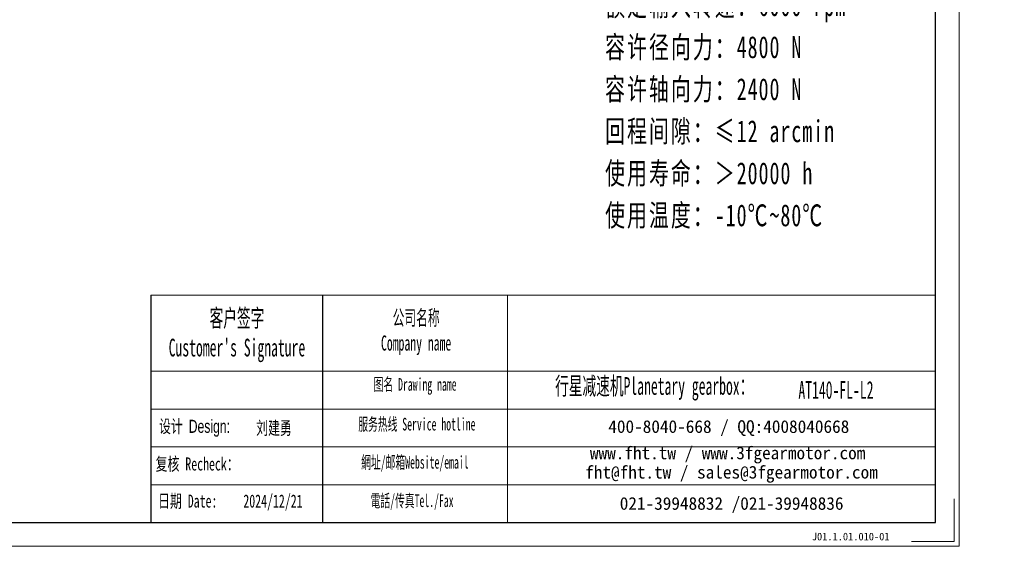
# Model space of a CAD drawing. Header units: millimetres. Extents: x -40 to 968, y -23 to 670.
# Tile 5 of 9: x 483 to 968, y -23 to 236. Entities that reach past the tile are written whole.
import ezdxf

# ---------------------------------------------------------------- set-up
doc = ezdxf.new("R2010")
doc.units = ezdxf.units.MM
doc.layers.add('6文字层', color=3, linetype='Continuous')
doc.layers.add('7标注层', color=4, linetype='Continuous')
for name, color, linetype, lineweight in [('SLD-0', 7, 'Continuous', 18), ('图框_外框线', 7, 'Continuous', 18), ('尺寸线层', 3, 'Continuous', 18)]:
    doc.layers.add(name, color=color, linetype=linetype, lineweight=lineweight)
doc.styles.add('SLDTEXTSTYLE4', font='SimSun.ttf', dxfattribs={"width": 0.566667})
doc.styles.get("Standard").update_dxf_attribs({"font": 'SimSun.ttf'})
doc.styles.add('标准', font='SimSun.ttf', dxfattribs={"width": 0.667})
doc.styles.add('样式 1', font='SimSun.ttf')

msp = doc.modelspace()

# ---------------------------------------------------------------- linework, layer by layer
msp.add_line((632.59753, 100.4626), (632.59753, -11.63459))
at = {"layer": '7标注层', "color": 0}
msp.add_line((548.03771, 100.4626), (548.03771, -11.61543), dxfattribs=at)
at = {"layer": '图框_外框线'}
for p, q in [((548.03771, 100.4626), (632.59753, 100.4626)), ((632.59753, 100.4626), (632.59753, -11.61543)), ((632.59753, 100.4626), (934.5004, 100.4626)), ((723.70505, 100.4626), (723.70505, -11.61543)), ((548.03771, 63.06208), (632.59753, 63.06208)), ((632.59753, 63.06208), (934.5004, 63.06208)), ((548.03771, 44.36181), (934.5004, 44.36181)), ((548.03771, 25.66155), (934.5004, 25.66155)), ((548.03771, 6.96129), (934.5004, 6.96129))]:
    msp.add_line(p, q, dxfattribs=at)
at = {"layer": '图框_外框线', "color": 3}
msp.add_lwpolyline([(-34.50397, -23.29018), (946.17515, -23.29018), (946.17515, 670.19005), (-34.50397, 670.19005)], close=True, dxfattribs=at)
at = {"layer": '图框_外框线', "color": 3, "lineweight": 25}
msp.add_lwpolyline([(23.86979, -11.61543), (934.5004, -11.61543), (934.5004, 658.5153), (23.86979, 658.5153)], close=True, dxfattribs=at)
at = {"layer": '图框_外框线', "color": 3}
msp.add_lwpolyline([(943.8402, 0.05932), (943.8402, -20.95523), (922.82565, -20.95523)], dxfattribs=at)

# ---------------------------------------------------------------- texts
at = {"layer": '6文字层', "insert": (873.65203, -16.59501), "char_height": 3.7520193, "attachment_point": 1, "style": '样式 1'}
msp.add_mtext_dynamic_manual_height_columns('J01.1.01.010-01', width=46.4225802, gutter_width=13.40007, heights=[0], dxfattribs=at)
at = {"layer": 'SLD-0', "color": 1, "attachment_point": 2, "style": 'SLDTEXTSTYLE4'}
for s, insert, char_height, width in [("{\\fSimSun|b1|i0|c134|p2;客户签字\\PCustomer's Signature}", (590.46337, 93.54336), 8.7267894, 108.5621596), ('{\\fSimSun|b1|i0|c134|p2;公司名称\\PCompany name}', (678.72913, 93.0801), 7.4801052, 96.8440069), ('{\\fSimSun|b1|i0|c134|p2;图名 Drawing name}', (678.21783, 59.61495), 6.233421, 79.7172533), ('{\\fSimSun|b1|i0|c134|p2;  \\H1.1667x;行星减速机Planetary gearbox\\fSimSun|b0|i0|c134|p2;：}', (793.13485, 60.09578), 7.4801052, 117.6444019), ('\\pt43.63395;AT140-FL-L2', (885.54835, 58.10978), 8.7267894, 63.5090346), ('{\\fSimSun|b1|i0|c134|p2;服务热线 Service hotline}', (679.10177, 40.01408), 6.233421, 88.8126784), ('{\\fSimSun|b1|i0|c134|p2;網址/邮箱Website/email}', (678.13117, 21.23376), 6.233421, 92.4456388), ('{\\fSimSun|b1|i0|c134|p2;電話/传真Tel./Fax}', (676.7346, 2.30702), 6.233421, 93.5574889)]:
    msp.add_mtext(s, dxfattribs=dict(at, insert=insert, char_height=char_height, width=width))
at = {"layer": 'SLD-0', "color": 1, "char_height": 6.233421, "attachment_point": 2}
for s, insert, width in [('{\\fSimSun|b1|i0|c134|p2;400-8040-668 / QQ:4008040668}', (832.75796, 38.82302), 181.4886029), ('{\\fSimSun|b1|i0|c134|p2;www.fht.tw / www.3fgearmotor.com }', (832.1832, 25.83964), 181.6929088), ('\\pt74.80105;{\\fSimSun|b1|i0|c134|p2;fht@fht.tw / sales@3fgearmotor.com }', (834.0829, 16.34779), 181.6929088), ('{\\fSimSun|b1|i0|c134|p2;021-39948832 /021-39948836 }', (834.14808, 0.94413), 138.7362805)]:
    msp.add_mtext(s, dxfattribs=dict(at, insert=insert, width=width))
at = {"layer": '图框_外框线', "color": 1, "attachment_point": 2, "style": '标准'}
for s, insert, char_height, width in [('设计 \\fArial|b0|i0|c0|p2;Design:', (569.55346, 39.04646), 6.4320331, 48.1680787), ('{\\fSimSun|b1|i0|c134|p2;刘建勇}', (608.72218, 38.18929), 6.4320331, 33.8276858), ('{\\f宋体|b0|i0|c134|p2;复核 Recheck：}', (570.84081, 20.50776), 6.4320331, 50.2138209), ('{\\f宋体|b0|i0|c134|p2;日期 }Date:', (566.21578, 2.22862), 6.4320331, 33.8276858), ('2024/12/21', (608.20531, 2.21884), 6.432033, 33.8276858)]:
    msp.add_mtext(s, dxfattribs=dict(at, insert=insert, char_height=char_height, width=width))
at = {"layer": '尺寸线层', "insert": (771.79494, 331.64969), "char_height": 6.3, "width": 160.8832739, "attachment_point": 1, "line_spacing_factor": 1.15057, "style": '标准'}
msp.add_mtext('{\\H1.71429x;\\T1.1;性能参数：\\P减速比：1:15-100\\P额定输出力矩：196-360\\P最大加速力矩：2.5倍额定扭矩\\P额定输入转速：6000 rpm\\P容许径向力：4800 N\\P容许轴向力：2400 N\\P回程间隙：≤1\\f宋体|b0|i0|c0|p2;2\\f宋体|b0|i0|c134|p2; arcmin\\P使用寿命：＞20000 h\\P使用温度：-10℃~80℃}', dxfattribs=at)

doc.saveas('drawing.dxf')
